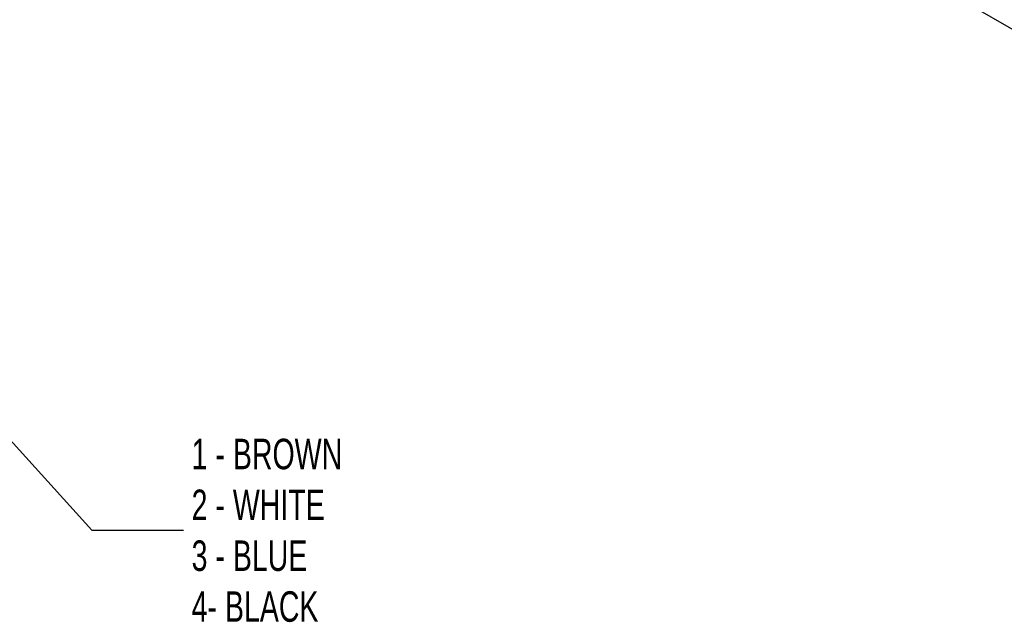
# Model space of a CAD drawing. Header units: millimetres. Extents: x 6 to 273, y 6 to 210.
# Tile 70 of 75: x 145 to 213, y 126 to 167. Entities that reach past the tile are written whole.
import ezdxf

# ---------------------------------------------------------------- set-up
doc = ezdxf.new("R2010")
doc.units = ezdxf.units.MM
doc.linetypes.add('SLD-Solid', pattern=[0])
doc.layers.add('TEXT', color=140, linetype='SLD-Solid', lineweight=25)
doc.styles.add('SLDTEXTSTYLE0', font='TXT', dxfattribs={"width": 0.7})
doc.dimstyles.new('SLDDIMSTYLE4', dxfattribs={"dimtxt": 0.18, "dimasz": 3.302, "dimexe": 0, "dimexo": 0.0625, "dimgap": 0, "dimtad": 0, "dimtih": 1, "dimtoh": 1, "dimdec": 0, "dimrnd": 1e-09, "dimzin": 0, "dimdsep": 46, "dimtxsty": 'Standard', "dimsah": 1, "dimcen": 0.09, "dimadec": 0, "dimazin": 0, "dimtfac": 3.302, "dimtdec": 0, "dimtofl": 0, "dimtmove": 0, "dimatfit": 3, "dimfxl": 0, "dimfrac": 2, "dimtolj": 1, "dimtzin": 0, "dimarcsym": 0})

msp = doc.modelspace()

# ---------------------------------------------------------------- linework, layer by layer
msp.add_line((203.844, 172.45), (253.341, 143.876))

# ---------------------------------------------------------------- texts
at = {"layer": 'TEXT', "insert": (156.653, 138.377), "char_height": 2.11667, "attachment_point": 1, "style": 'SLDTEXTSTYLE0'}
msp.add_mtext('1 - BROWN^J2 - WHITE^J3 - BLUE^J4- BLACK', dxfattribs=at)

# ---------------------------------------------------------------- leaders
at = {"layer": 'TEXT'}
msp.add_leader([(140.045, 142.706), (149.734, 132.03), (156.084, 132.03)], dimstyle='SLDDIMSTYLE4', dxfattribs=at)

doc.saveas('drawing.dxf')
